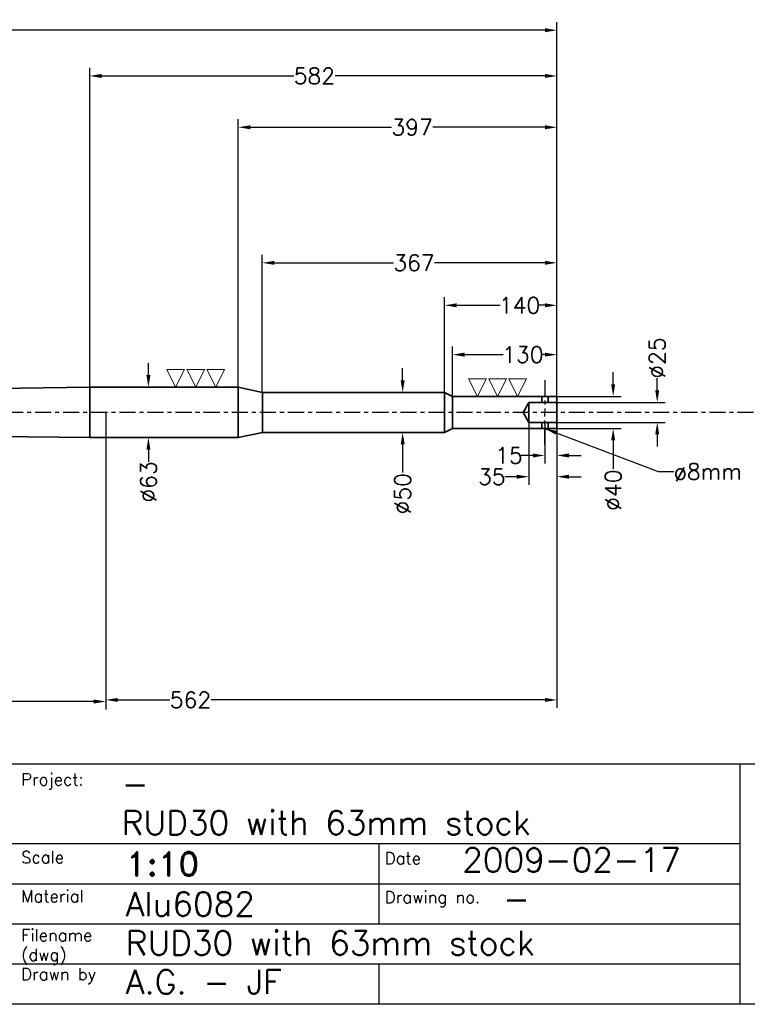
# Model space of a CAD drawing. Header units: millimetres. Extents: x -21605 to -18755, y -21786 to -19786.
# Tile 2 of 4: x -20202 to -19296, y -21736 to -20508. Entities that reach past the tile are written whole.
import ezdxf

# ---------------------------------------------------------------- set-up
doc = ezdxf.new("R2010")
doc.units = ezdxf.units.MM
doc.header["$LTSCALE"] = 5
doc.header["$PDMODE"] = 34
doc.header["$PDSIZE"] = 3
doc.linetypes.add('CENTER', pattern=[7, 4, -1, 1, -1])
for name, color, linetype in [('Blade', 1, 'Continuous'), ('center', 6, 'CENTER'), ('RAMME', 7, 'Continuous')]:
    doc.layers.add(name, color=color, linetype=linetype)
doc.layers.add('DIMS', color=7, linetype='Continuous', lineweight=15)
doc.layers.add('STOCK', color=5, linetype='Continuous', lineweight=35)
doc.styles.add('ROMAND', font='romand')
doc.styles.add('ROMANS', font='romans')
doc.dimstyles.new('Text 20', dxfattribs={"dimtxt": 20, "dimasz": 15, "dimexe": 10, "dimexo": 0, "dimgap": 0, "dimtad": 0, "dimdsep": 46, "dimtxsty": 'ROMANS', "dimcen": 10, "dimazin": 2, "dimtfac": 0.65, "dimtofl": 0, "dimtmove": 0, "dimatfit": 0, "dimfxl": 0, "dimtolj": 1, "dimarcsym": 0})

# ---------------------------------------------------------------- blocks, each defined once
blk = doc.blocks.new('RUD30')
at = {"layer": 'center'}
blk.add_line((946.9, 0), (-972.3, 0), dxfattribs=at)
blk = doc.blocks.new('*D5')
at = {"layer": 'DEFPOINTS', "color": 0}
for p in [(-19533.2, -20521.4), (-19533.2, -20977.9), (-20945.2, -20997.9)]:
    blk.add_point(p, dxfattribs=at)
at = {"layer": 'DIMS', "color": 0, "lineweight": -2}
for p, q in [((-20945.2, -20997.9), (-20945.2, -20511.4)), ((-19533.2, -20977.9), (-19533.2, -20511.4)), ((-20930.2, -20521.4), (-20480, -20521.4)), ((-19548.2, -20521.4), (-20412.4, -20521.4))]:
    blk.add_line(p, q, dxfattribs=at)
at = {"layer": 'DIMS', "color": 0}
for points in [[(-20930.2, -20518.9), (-20930.2, -20523.9), (-20945.2, -20521.4)], [(-19548.2, -20518.9), (-19548.2, -20523.9), (-19533.2, -20521.4)]]:
    blk.add_solid(points, dxfattribs=at)
at = {"layer": 'DIMS', "color": 0, "insert": (-20446.2, -20521.4), "char_height": 20, "attachment_point": 5, "style": 'ROMANS'}
blk.add_mtext('\\A1;1412', dxfattribs=at)
blk = doc.blocks.new('*D8')
at = {"layer": 'DEFPOINTS', "color": 0}
for p in [(-20115.2, -20578.4), (-20115.2, -20966.4), (-19533.2, -20977.9)]:
    blk.add_point(p, dxfattribs=at)
at = {"layer": 'DIMS', "color": 0, "lineweight": -2}
for p, q in [((-20115.2, -20966.4), (-20115.2, -20568.4)), ((-19533.2, -20977.9), (-19533.2, -20568.4)), ((-20100.2, -20578.4), (-19861, -20578.4)), ((-19548.2, -20578.4), (-19809.6, -20578.4))]:
    blk.add_line(p, q, dxfattribs=at)
at = {"layer": 'DIMS', "color": 0}
for points in [[(-20100.2, -20575.9), (-20100.2, -20580.9), (-20115.2, -20578.4)], [(-19548.2, -20575.9), (-19548.2, -20580.9), (-19533.2, -20578.4)]]:
    blk.add_solid(points, dxfattribs=at)
at = {"layer": 'DIMS', "color": 0, "insert": (-19835.3, -20578.4), "char_height": 20, "attachment_point": 5, "style": 'ROMANS'}
blk.add_mtext('\\A1;582', dxfattribs=at)
blk = doc.blocks.new('*D9')
at = {"layer": 'DEFPOINTS', "color": 0}
for p in [(-19930.2, -20642.4), (-19930.2, -20966.4), (-19533.2, -20977.9)]:
    blk.add_point(p, dxfattribs=at)
at = {"layer": 'DIMS', "color": 0, "lineweight": -2}
for p, q in [((-19930.2, -20966.4), (-19930.2, -20632.4)), ((-19533.2, -20977.9), (-19533.2, -20632.4)), ((-19915.2, -20642.4), (-19739.3, -20642.4)), ((-19548.2, -20642.4), (-19687.9, -20642.4))]:
    blk.add_line(p, q, dxfattribs=at)
at = {"layer": 'DIMS', "color": 0}
for points in [[(-19915.2, -20639.9), (-19915.2, -20644.9), (-19930.2, -20642.4)], [(-19548.2, -20639.9), (-19548.2, -20644.9), (-19533.2, -20642.4)]]:
    blk.add_solid(points, dxfattribs=at)
at = {"layer": 'DIMS', "color": 0, "insert": (-19713.6, -20642.4), "char_height": 20, "attachment_point": 5, "style": 'ROMANS'}
blk.add_mtext('\\A1;397', dxfattribs=at)
blk = doc.blocks.new('*D10')
at = {"layer": 'DEFPOINTS', "color": 0}
for p in [(-19663.2, -20925.9), (-19663.2, -20977.9), (-19533.2, -20977.9)]:
    blk.add_point(p, dxfattribs=at)
at = {"layer": 'DIMS', "color": 0, "lineweight": -2}
for p, q in [((-19663.2, -20977.9), (-19663.2, -20915.9)), ((-19533.2, -20977.9), (-19533.2, -20915.9)), ((-19648.2, -20925.9), (-19600, -20925.9)), ((-19548.2, -20925.9), (-19551.4, -20925.9))]:
    blk.add_line(p, q, dxfattribs=at)
at = {"layer": 'DIMS', "color": 0}
for points in [[(-19648.2, -20923.4), (-19648.2, -20928.4), (-19663.2, -20925.9)], [(-19548.2, -20923.4), (-19548.2, -20928.4), (-19533.2, -20925.9)]]:
    blk.add_solid(points, dxfattribs=at)
at = {"layer": 'DIMS', "color": 0, "insert": (-19575.7, -20925.9), "char_height": 20, "attachment_point": 5, "style": 'ROMANS'}
blk.add_mtext('\\A1;130', dxfattribs=at)
blk = doc.blocks.new('*D11')
at = {"layer": 'DEFPOINTS', "color": 0}
for p in [(-19673.2, -20864.4), (-19673.2, -20972.9), (-19533.2, -20977.9)]:
    blk.add_point(p, dxfattribs=at)
at = {"layer": 'DIMS', "color": 0, "lineweight": -2}
for p, q in [((-19673.2, -20972.9), (-19673.2, -20854.4)), ((-19533.2, -20977.9), (-19533.2, -20854.4)), ((-19658.2, -20864.4), (-19604, -20864.4)), ((-19548.2, -20864.4), (-19555.4, -20864.4))]:
    blk.add_line(p, q, dxfattribs=at)
at = {"layer": 'DIMS', "color": 0}
for points in [[(-19658.2, -20861.9), (-19658.2, -20866.9), (-19673.2, -20864.4)], [(-19548.2, -20861.9), (-19548.2, -20866.9), (-19533.2, -20864.4)]]:
    blk.add_solid(points, dxfattribs=at)
at = {"layer": 'DIMS', "color": 0, "insert": (-19579.7, -20864.4), "char_height": 20, "attachment_point": 5, "style": 'ROMANS'}
blk.add_mtext('\\A1;140', dxfattribs=at)
blk = doc.blocks.new('*D12')
at = {"layer": 'DEFPOINTS', "color": 0}
for p in [(-19900.2, -20811.4), (-19900.2, -20972.9), (-19533.2, -20977.9)]:
    blk.add_point(p, dxfattribs=at)
at = {"layer": 'DIMS', "color": 0, "lineweight": -2}
for p, q in [((-19900.2, -20972.9), (-19900.2, -20801.4)), ((-19533.2, -20977.9), (-19533.2, -20801.4)), ((-19885.2, -20811.4), (-19737, -20811.4)), ((-19548.2, -20811.4), (-19685.6, -20811.4))]:
    blk.add_line(p, q, dxfattribs=at)
at = {"layer": 'DIMS', "color": 0}
for points in [[(-19885.2, -20808.9), (-19885.2, -20813.9), (-19900.2, -20811.4)], [(-19548.2, -20808.9), (-19548.2, -20813.9), (-19533.2, -20811.4)]]:
    blk.add_solid(points, dxfattribs=at)
at = {"layer": 'DIMS', "color": 0, "insert": (-19711.3, -20811.4), "char_height": 20, "attachment_point": 5, "style": 'ROMANS'}
blk.add_mtext('\\A1;367', dxfattribs=at)
blk = doc.blocks.new('*D13')
at = {"layer": 'DEFPOINTS', "color": 0}
for p in [(-19533.2, -20977.9), (-19533.2, -21017.9), (-19463.2, -21017.9)]:
    blk.add_point(p, dxfattribs=at)
at = {"layer": 'DIMS', "color": 0, "lineweight": -2}
for p, q in [((-19463.2, -20962.9), (-19463.2, -20947.9)), ((-19533.2, -20977.9), (-19453.2, -20977.9)), ((-19533.2, -21017.9), (-19453.2, -21017.9)), ((-19463.2, -21032.9), (-19463.2, -21068.2))]:
    blk.add_line(p, q, dxfattribs=at)
at = {"layer": 'DIMS', "color": 0}
for points in [[(-19465.7, -20962.9), (-19460.7, -20962.9), (-19463.2, -20977.9)], [(-19465.7, -21032.9), (-19460.7, -21032.9), (-19463.2, -21017.9)]]:
    blk.add_solid(points, dxfattribs=at)
at = {"layer": 'DIMS', "color": 0, "insert": (-19463.2, -21094.9), "char_height": 20, "attachment_point": 5, "rotation": 90, "style": 'ROMANS'}
blk.add_mtext('\\A1;%%C40', dxfattribs=at)
blk = doc.blocks.new('*D14')
at = {"layer": 'DEFPOINTS', "color": 0}
for p in [(-19673.2, -20972.9), (-19725.4, -21022.9), (-19673.2, -21022.9)]:
    blk.add_point(p, dxfattribs=at)
at = {"layer": 'DIMS', "color": 0, "lineweight": -2}
for p, q in [((-19725.4, -20957.9), (-19725.4, -20942.9)), ((-19673.2, -20972.9), (-19735.4, -20972.9)), ((-19673.2, -21022.9), (-19735.4, -21022.9)), ((-19725.4, -21037.9), (-19725.4, -21072.7))]:
    blk.add_line(p, q, dxfattribs=at)
at = {"layer": 'DIMS', "color": 0}
for points in [[(-19727.9, -20957.9), (-19722.9, -20957.9), (-19725.4, -20972.9)], [(-19727.9, -21037.9), (-19722.9, -21037.9), (-19725.4, -21022.9)]]:
    blk.add_solid(points, dxfattribs=at)
at = {"layer": 'DIMS', "color": 0, "insert": (-19725.4, -21099.4), "char_height": 20, "attachment_point": 5, "rotation": 90, "style": 'ROMANS'}
blk.add_mtext('\\A1;%%C50', dxfattribs=at)
blk = doc.blocks.new('*D15')
at = {"layer": 'DEFPOINTS', "color": 0}
for p in [(-19930.2, -20966.4), (-20042.1, -21029.4), (-19930.2, -21029.4)]:
    blk.add_point(p, dxfattribs=at)
at = {"layer": 'DIMS', "color": 0, "lineweight": -2}
for p, q in [((-20042.1, -20951.4), (-20042.1, -20936.4)), ((-19930.2, -20966.4), (-20052.1, -20966.4)), ((-19930.2, -21029.4), (-20052.1, -21029.4)), ((-20042.1, -21044.4), (-20042.1, -21059.4))]:
    blk.add_line(p, q, dxfattribs=at)
at = {"layer": 'DIMS', "color": 0}
for points in [[(-20044.6, -20951.4), (-20039.6, -20951.4), (-20042.1, -20966.4)], [(-20044.6, -21044.4), (-20039.6, -21044.4), (-20042.1, -21029.4)]]:
    blk.add_solid(points, dxfattribs=at)
at = {"layer": 'DIMS', "color": 0, "insert": (-20042.1, -21084.6), "char_height": 20, "attachment_point": 5, "rotation": 90, "style": 'ROMANS'}
blk.add_mtext('\\A1;%%C63', dxfattribs=at)
blk = doc.blocks.new('*D17')
at = {"layer": 'DEFPOINTS', "color": 0}
for p in [(-20095.2, -20997.9), (-19533.2, -21017.9), (-20095.2, -21356.4)]:
    blk.add_point(p, dxfattribs=at)
at = {"layer": 'DIMS', "color": 0, "lineweight": -2}
for p, q in [((-20095.2, -20997.9), (-20095.2, -21366.4)), ((-19533.2, -21017.9), (-19533.2, -21366.4)), ((-20080.2, -21356.4), (-20015.4, -21356.4)), ((-19548.2, -21356.4), (-19964, -21356.4))]:
    blk.add_line(p, q, dxfattribs=at)
at = {"layer": 'DIMS', "color": 0}
for points in [[(-20080.2, -21353.9), (-20080.2, -21358.9), (-20095.2, -21356.4)], [(-19548.2, -21353.9), (-19548.2, -21358.9), (-19533.2, -21356.4)]]:
    blk.add_solid(points, dxfattribs=at)
at = {"layer": 'DIMS', "color": 0, "insert": (-19989.7, -21356.4), "char_height": 20, "attachment_point": 5, "style": 'ROMANS'}
blk.add_mtext('\\A1;562', dxfattribs=at)
blk = doc.blocks.new('*D20')
at = {"layer": 'DEFPOINTS', "color": 0}
for p in [(-21061.8, -20804.6), (-20808.6, -20937.9), (-20885.1, -20981.4), (-21067.5, -20997.9), (-19686.3, -20997.9)]:
    blk.add_point(p, dxfattribs=at)
at = {"layer": 'DIMS', "color": 0, "lineweight": -2}
for start, end in [(95.5847, 124.8413), (10.1396, 39.3962)]:
    blk.add_arc((-20868.6, -20997.9), 84.9, start, end, dxfattribs=at)
at = {"layer": 'DIMS', "color": 0}
for points in [[(-20915.5, -20930.2), (-20918.7, -20926.3), (-20928.6, -20937.9)], [(-20782.6, -20982.7), (-20787.6, -20983.2), (-20783.8, -20997.9)]]:
    blk.add_solid(points, dxfattribs=at)
at = {"layer": 'DIMS', "color": 0, "insert": (-20836.1, -20919.5), "char_height": 20, "attachment_point": 5, "rotation": 337.4904, "style": 'ROMANS'}
blk.add_mtext('\\A1;134.98°', dxfattribs=at)
blk = doc.blocks.new('SLETDREJ')
at = {"layer": 'DIMS'}
for p, q in [((-14, 22), (-36, 22)), ((-36, 22), (-25, 0)), ((-14, 22), (-25, 0)), ((-11, 22), (0, 0)), ((11, 22), (-11, 22)), ((11, 22), (0, 0)), ((14, 22), (25, 0)), ((36, 22), (14, 22)), ((36, 22), (25, 0))]:
    blk.add_line(p, q, dxfattribs=at)
blk = doc.blocks.new('*D24')
at = {"layer": 'DEFPOINTS', "color": 0}
for p in [(-20945.2, -20997.9), (-20095.2, -20997.9), (-20945.2, -21358.4)]:
    blk.add_point(p, dxfattribs=at)
at = {"layer": 'DIMS', "color": 0, "lineweight": -2}
for p, q in [((-20945.2, -20997.9), (-20945.2, -21368.4)), ((-20095.2, -20997.9), (-20095.2, -21368.4)), ((-20930.2, -21358.4), (-20741.4, -21358.4)), ((-20110.2, -21358.4), (-20690, -21358.4))]:
    blk.add_line(p, q, dxfattribs=at)
at = {"layer": 'DIMS', "color": 0}
for points in [[(-20930.2, -21355.9), (-20930.2, -21360.9), (-20945.2, -21358.4)], [(-20110.2, -21355.9), (-20110.2, -21360.9), (-20095.2, -21358.4)]]:
    blk.add_solid(points, dxfattribs=at)
at = {"layer": 'DIMS', "color": 0, "insert": (-20715.7, -21358.4), "char_height": 20, "attachment_point": 5, "style": 'ROMANS'}
blk.add_mtext('\\A1;850', dxfattribs=at)
blk = doc.blocks.new('25mm emergency hole')
for p, q in [((-35, 12.5), (-42, 0)), ((0, 12.5), (-35, 12.5)), ((-35, 12.5), (-35, 0)), ((-19, 20), (-19, 12.5)), ((-11, 20), (-11, 12.5)), ((-35, -12.5), (-42, 0)), ((-35, -12.5), (-35, 0)), ((0, -12.5), (-35, -12.5)), ((-19, -20), (-19, -12.5)), ((-11, -20), (-11, -12.5))]:
    blk.add_line(p, q)
at = {"layer": 'center'}
for p in [(-15, 40), (-15, -40)]:
    blk.add_line(p, (-15, 0), dxfattribs=at)
blk = doc.blocks.new('*D29')
at = {"layer": 'DEFPOINTS', "color": 0}
for p in [(-19533.2, -20985.4), (-19408.3, -20985.4), (-19533.2, -21010.4)]:
    blk.add_point(p, dxfattribs=at)
at = {"layer": 'DIMS', "color": 0, "lineweight": -2}
for p, q in [((-19408.3, -20970.4), (-19408.3, -20955.4)), ((-19533.2, -20985.4), (-19398.3, -20985.4)), ((-19533.2, -21010.4), (-19398.3, -21010.4)), ((-19408.3, -21025.4), (-19408.3, -21040.4))]:
    blk.add_line(p, q, dxfattribs=at)
at = {"layer": 'DIMS', "color": 0}
for points in [[(-19410.8, -20970.4), (-19405.8, -20970.4), (-19408.3, -20985.4)], [(-19410.8, -21025.4), (-19405.8, -21025.4), (-19408.3, -21010.4)]]:
    blk.add_solid(points, dxfattribs=at)
at = {"layer": 'DIMS', "color": 0, "insert": (-19408.3, -20930.2), "char_height": 20, "attachment_point": 5, "rotation": 90, "style": 'ROMANS'}
blk.add_mtext('\\A1;%%C25', dxfattribs=at)
blk = doc.blocks.new('*D30')
at = {"layer": 'DEFPOINTS', "color": 0}
for p in [(-19548.2, -21010.4), (-19533.2, -21010.4), (-19548.2, -21051.6)]:
    blk.add_point(p, dxfattribs=at)
at = {"layer": 'DIMS', "color": 0, "lineweight": -2}
for p, q in [((-19548.2, -21010.4), (-19548.2, -21061.6)), ((-19533.2, -21010.4), (-19533.2, -21061.6)), ((-19563.2, -21051.6), (-19578.2, -21051.6)), ((-19518.2, -21051.6), (-19503.2, -21051.6))]:
    blk.add_line(p, q, dxfattribs=at)
at = {"layer": 'DIMS', "color": 0}
for points in [[(-19563.2, -21049.1), (-19563.2, -21054.1), (-19548.2, -21051.6)], [(-19518.2, -21049.1), (-19518.2, -21054.1), (-19533.2, -21051.6)]]:
    blk.add_solid(points, dxfattribs=at)
at = {"layer": 'DIMS', "color": 0, "insert": (-19593, -21051.6), "char_height": 20, "attachment_point": 5, "style": 'ROMANS'}
blk.add_mtext('\\A1;15', dxfattribs=at)
blk = doc.blocks.new('*D31')
at = {"layer": 'DEFPOINTS', "color": 0}
for p in [(-19568.2, -20997.9), (-19533.2, -21010.4), (-19568.2, -21078.1)]:
    blk.add_point(p, dxfattribs=at)
at = {"layer": 'DIMS', "color": 0, "lineweight": -2}
for p, q in [((-19568.2, -20997.9), (-19568.2, -21088.1)), ((-19533.2, -21010.4), (-19533.2, -21088.1)), ((-19583.2, -21078.1), (-19598.2, -21078.1)), ((-19518.2, -21078.1), (-19503.2, -21078.1))]:
    blk.add_line(p, q, dxfattribs=at)
at = {"layer": 'DIMS', "color": 0}
for points in [[(-19583.2, -21075.6), (-19583.2, -21080.6), (-19568.2, -21078.1)], [(-19518.2, -21075.6), (-19518.2, -21080.6), (-19533.2, -21078.1)]]:
    blk.add_solid(points, dxfattribs=at)
at = {"layer": 'DIMS', "color": 0, "insert": (-19614.4, -21078.1), "char_height": 20, "attachment_point": 5, "style": 'ROMANS'}
blk.add_mtext('\\A1;35', dxfattribs=at)

msp = doc.modelspace()

# ---------------------------------------------------------------- linework, layer by layer
at = {"layer": 'center'}
msp.add_line((-19533.194, -20997.899), (-20995.194, -20997.899), dxfattribs=at)
at = {"layer": 'RAMME'}
for p, q in [((-20705.194, -21435.899), (-18805.194, -21435.899)), ((-19305.194, -21435.899), (-19305.194, -21735.899)), ((-19305.194, -21535.899), (-20705.194, -21535.899)), ((-19755.194, -21535.899), (-19755.194, -21635.899)), ((-19305.194, -21585.899), (-20705.194, -21585.899)), ((-19305.194, -21635.899), (-20705.194, -21635.899)), ((-19305.194, -21685.899), (-20705.194, -21685.899)), ((-19755.194, -21685.899), (-19755.194, -21735.899)), ((-18805.194, -21735.899), (-21555.194, -21735.899))]:
    msp.add_line(p, q, dxfattribs=at)
at = {"layer": 'STOCK'}
for p, q in [((-20945.194, -20977.899), (-20115.194, -20966.399)), ((-20115.194, -20997.899), (-20115.194, -20966.399)), ((-20115.194, -20966.399), (-19930.194, -20966.399)), ((-19930.194, -20966.399), (-19930.194, -20997.899)), ((-19900.194, -20972.899), (-19930.194, -20966.399)), ((-19900.194, -20972.899), (-19900.194, -20997.899)), ((-19900.194, -20972.899), (-19673.194, -20972.899)), ((-19673.194, -20972.899), (-19663.194, -20977.899)), ((-19673.194, -20972.899), (-19673.194, -21022.899)), ((-19533.194, -20977.899), (-19663.194, -20977.899)), ((-19663.194, -20977.899), (-19663.194, -20997.899)), ((-19533.194, -20997.899), (-19533.194, -20977.899)), ((-20115.194, -20997.899), (-20115.194, -21029.399)), ((-19930.194, -21029.399), (-19930.194, -20997.899)), ((-19900.194, -21022.899), (-19900.194, -20997.899)), ((-19663.194, -21017.899), (-19663.194, -20997.899)), ((-19533.194, -20997.899), (-19533.194, -21017.899)), ((-20945.194, -21017.899), (-20115.194, -21029.399)), ((-19900.194, -21022.899), (-19930.194, -21029.399)), ((-19900.194, -21022.899), (-19673.194, -21022.899)), ((-19673.194, -21022.899), (-19663.194, -21017.899)), ((-19533.194, -21017.899), (-19663.194, -21017.899)), ((-20115.194, -21029.399), (-19930.194, -21029.399))]:
    msp.add_line(p, q, dxfattribs=at)

# ---------------------------------------------------------------- block references
at = {"layer": 'Blade'}
msp.add_blockref('RUD30', (-20095.194, -20997.899), dxfattribs=at)
at = {"layer": 'DIMS'}
for p in [(-19983.194, -20966.399), (-19607.194, -20977.899)]:
    msp.add_blockref('SLETDREJ', p, dxfattribs=at)
at = {"layer": 'STOCK'}
msp.add_blockref('25mm emergency hole', (-19533.194, -20997.899), dxfattribs=at)

# ---------------------------------------------------------------- texts
at = {"layer": 'DIMS', "insert": (-19387.593, -21061.657), "char_height": 20, "attachment_point": 1, "style": 'ROMANS'}
msp.add_mtext('ø8mm', dxfattribs=at)
at = {"layer": 'RAMME'}
for s, height, style, p in [('Project:', 15, 'ROMANS', (-20200.644, -21462.973)), ('-', 30, 'ROMANS', (-20075.194, -21475.899)), ('RUD30 with 63mm stock', 30, 'ROMANS', (-20075.194, -21524.47)), ('Scale ', 15, 'ROMANS', (-20200.644, -21560.116)), ('2009-02-17', 30, 'ROMANS', (-19651.194, -21570.899)), ('1:10', 30, 'ROMAND', (-20070.194, -21575.899)), ('Date', 15, 'ROMANS', (-19747.677, -21561.278)), ('Material', 15, 'ROMANS', (-20200.644, -21608.687)), ('Alu6082', 30, 'ROMANS', (-20070.194, -21625.899)), ('Drawing no.', 15, 'ROMANS', (-19747.677, -21609.85)), ('-', 30, 'ROMANS', (-19600.194, -21619.47)), ('Filename', 15, 'ROMANS', (-20200.644, -21657.259)), ('RUD30 with 63mm stock', 30, 'ROMANS', (-20070.194, -21674.47)), ('(dwg)', 15, 'ROMANS', (-20200.644, -21681.545)), ('Drawn by', 15, 'ROMANS', (-20200.644, -21705.83)), ('A.G. - JF', 30, 'ROMANS', (-20070.194, -21723.042))]:
    msp.add_text(s, height=height, dxfattribs=dict(at, style=style)).set_placement(p)

# ---------------------------------------------------------------- dimensions: what is measured, and where the dimension line sits
at = {"layer": 'DIMS'}
for base, p1, p2, picture, middle in [((-19533.194, -20521.399), (-20945.194, -20997.899), (-19533.194, -20977.899), '*D5', (-20446.194, -20521.399)), ((-20115.194, -20578.399), (-19533.194, -20977.899), (-20115.194, -20966.399), '*D8', (-19835.324, -20578.399)), ((-19930.194, -20642.399), (-19533.194, -20977.899), (-19930.194, -20966.399), '*D9', (-19713.588, -20642.399)), ((-19900.194, -20811.399), (-19533.194, -20977.899), (-19900.194, -20972.899), '*D12', (-19711.285, -20811.399)), ((-19673.194, -20864.399), (-19533.194, -20977.899), (-19673.194, -20972.899), '*D11', (-19579.694, -20864.399)), ((-19663.194, -20925.899), (-19533.194, -20977.899), (-19663.194, -20977.899), '*D10', (-19575.694, -20925.899)), ((-20945.194, -21358.399), (-20095.194, -20997.899), (-20945.194, -20997.899), '*D24', (-20715.694, -21358.399)), ((-20095.194, -21356.399), (-19533.194, -21017.899), (-20095.194, -20997.899), '*D17', (-19989.694, -21356.399))]:
    dim = msp.add_linear_dim(base=base, p1=p1, p2=p2, dimstyle='Text 20', dxfattribs=at)
    dim.commit()
    dim.dimension.update_dxf_attribs({"geometry": picture, "text_midpoint": middle, "dimtype": 160})
dim = msp.add_angular_dim_2l(base=(-20808.617, -20937.893), line1=((-19686.294, -20997.899), (-21067.494, -20997.899)), line2=((-20885.09, -20981.434), (-21061.808, -20804.599)), dimstyle='Text 20', dxfattribs=at)
dim.commit()
dim.dimension.update_dxf_attribs({"geometry": '*D20', "text_midpoint": (-20836.145, -20919.494)})
dim = msp.add_linear_dim(base=(-19408.34, -20985.399), p1=(-19533.194, -21010.399), p2=(-19533.194, -20985.399), angle=90, text='%%C<>', dimstyle='Text 20', dxfattribs=at)
dim.commit()
dim.dimension.update_dxf_attribs({"geometry": '*D29', "text_midpoint": (-19408.34, -20930.161)})
for base, p1, p2, picture, middle in [((-20042.106, -21029.399), (-19930.194, -20966.399), (-19930.194, -21029.399), '*D15', (-20042.106, -21084.637)), ((-19725.369, -21022.899), (-19673.194, -20972.899), (-19673.194, -21022.899), '*D14', (-19725.369, -21099.399)), ((-19463.194, -21017.899), (-19533.194, -20977.899), (-19533.194, -21017.899), '*D13', (-19463.194, -21094.899))]:
    dim = msp.add_linear_dim(base=base, p1=p1, p2=p2, angle=90, text='%%C<>', dimstyle='Text 20', dxfattribs=at)
    dim.commit()
    dim.dimension.update_dxf_attribs({"geometry": picture, "text_midpoint": middle, "dimtype": 160})
for base, p2, picture, middle in [((-19568.194, -21078.134), (-19568.194, -20997.899), '*D31', (-19614.385, -21078.134)), ((-19548.194, -21051.624), (-19548.194, -21010.399), '*D30', (-19592.956, -21051.624))]:
    dim = msp.add_linear_dim(base=base, p1=(-19533.194, -21010.399), p2=p2, dimstyle='Text 20', dxfattribs=at)
    dim.commit()
    dim.dimension.update_dxf_attribs({"geometry": picture, "text_midpoint": middle})

# ---------------------------------------------------------------- leaders
at = {"layer": 'DIMS', "annotation_type": 0, "has_hookline": 1, "hookline_direction": 0, "text_width": 107.619}
msp.add_leader([(-19548.194, -21017.899), (-19407.044, -21071.657), (-19387.593, -21071.657)], dimstyle='Text 20', override={"dimgap": 0, "dimtad": 0}, dxfattribs=at)

doc.saveas('drawing.dxf')
